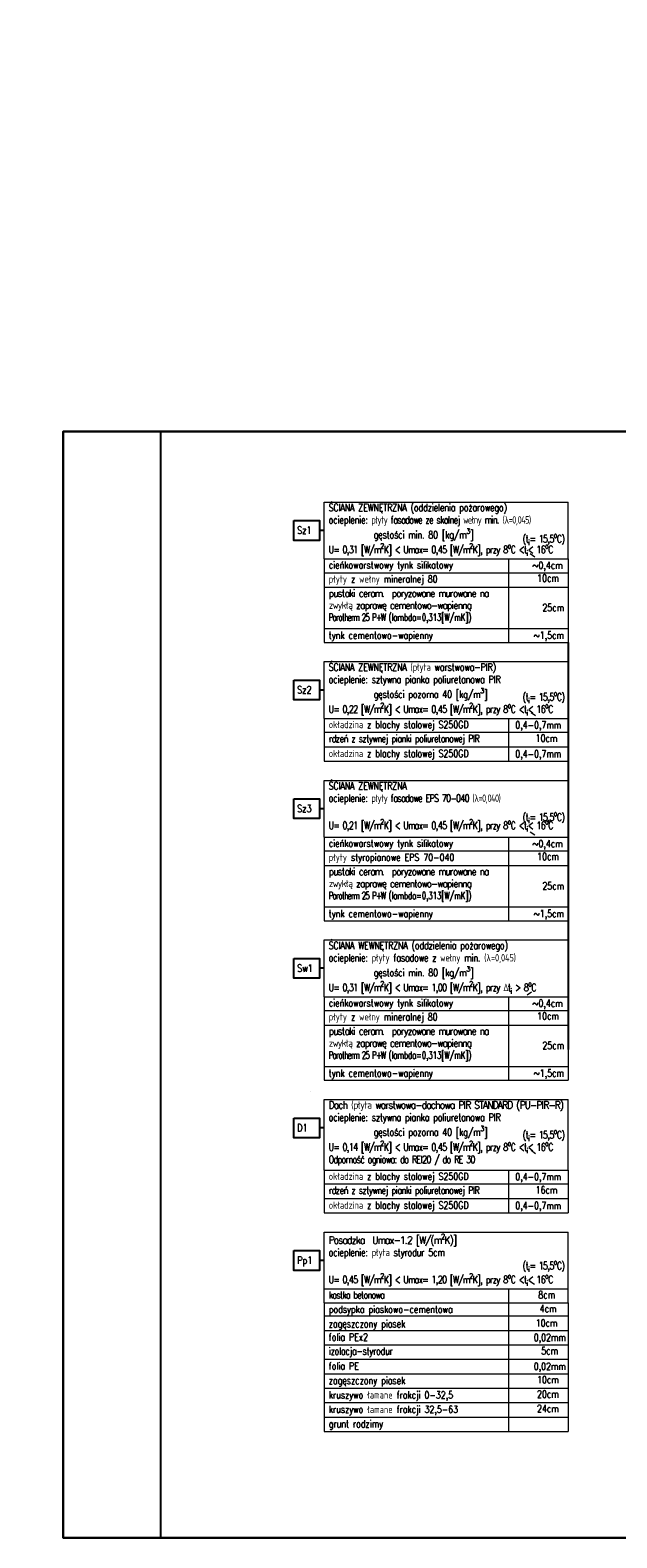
# Model space of a CAD drawing. Header units: millimetres. Extents: x 22865 to 60762, y -18816 to 15611.
# Tile 71 of 256: x 26927 to 28434, y 1486 to 5356. Entities that reach past the tile are written whole.
import ezdxf

# ---------------------------------------------------------------- set-up
doc = ezdxf.new("R2010")
doc.units = ezdxf.units.MM
doc.linetypes.add('2_EGBS', pattern=[0])
for name, color, linetype in [('bramy przemyslowe', 5, 'Continuous'), ('OPISY', 6, 'Continuous'), ('RAMLA', 2, 'Continuous'), ('WYMIARY', 6, 'Continuous')]:
    doc.layers.add(name, color=color, linetype=linetype)
doc.layers.add('CIENKA', color=1, linetype='Continuous', lineweight=13)
doc.layers.add('EGBE_L_3', color=7, linetype='2_EGBS', lineweight=18)
doc.styles.add('1-50', font='simplex.shx', dxfattribs={"width": 0.8, "height": 12})
doc.styles.add('CONVERTER_11', font='txt.shx', dxfattribs={"width": 0.9})
doc.styles.add('CONVERTER_14', font='txt.shx', dxfattribs={"width": 0.9})
doc.dimstyles.new('ME10_DIM_10', dxfattribs={"dimtxt": 62.5, "dimasz": 62.5, "dimexe": 50, "dimexo": 0, "dimgap": 37.5, "dimtad": 1, "dimdsep": 46, "dimtxsty": 'CONVERTER_11', "dimsah": 1, "dimcen": 0.09, "dimclrd": 2, "dimclre": 2, "dimclrt": 3, "dimadec": 0, "dimazin": 0, "dimtfac": 1, "dimtdec": 4, "dimtix": 1, "dimtmove": 0, "dimatfit": 3, "dimfxl": 0, "dimtolj": 1, "dimtzin": 0, "dimarcsym": 0})
doc.dimstyles.new('ME10_DIM_11', dxfattribs={"dimtxt": 62.5, "dimasz": 62.5, "dimexe": 50, "dimexo": 0, "dimgap": 37.5, "dimtad": 1, "dimdsep": 46, "dimtxsty": 'CONVERTER_11', "dimsah": 1, "dimcen": 0.09, "dimclrd": 2, "dimclre": 2, "dimclrt": 3, "dimadec": 0, "dimazin": 0, "dimtfac": 1, "dimtdec": 4, "dimtix": 1, "dimtmove": 0, "dimatfit": 3, "dimfxl": 0, "dimtolj": 1, "dimtzin": 0, "dimarcsym": 0})
doc.dimstyles.new('ME10_DIM_12', dxfattribs={"dimtxt": 62.5, "dimasz": 62.5, "dimexe": 50, "dimexo": 0, "dimgap": 37.5, "dimtad": 1, "dimdsep": 46, "dimtxsty": 'CONVERTER_11', "dimsah": 1, "dimcen": 0.09, "dimclrd": 2, "dimclre": 2, "dimclrt": 3, "dimadec": 0, "dimazin": 0, "dimtfac": 1, "dimtdec": 4, "dimtix": 1, "dimtmove": 0, "dimatfit": 3, "dimfxl": 0, "dimtolj": 1, "dimtzin": 0, "dimarcsym": 0})

# ---------------------------------------------------------------- blocks, each defined once
blk = doc.blocks.new('*D1090')
at = {"color": 2, "lineweight": -2}
for p, q in [((1608, 782), (1608, 653)), ((1733, 822), (1733, 653)), ((1621, 663), (1721, 663))]:
    blk.add_line(p, q, dxfattribs=at)
at = {"color": 2}
for points in [[(1621, 665), (1621, 660), (1608, 663)], [(1721, 660), (1721, 665), (1733, 663)]]:
    blk.add_solid(points, dxfattribs=at)
at = {"color": 3, "insert": (1671, 676), "char_height": 12.5, "attachment_point": 5, "style": 'CONVERTER_14'}
blk.add_mtext('\\A1;SA', dxfattribs=at)
blk = doc.blocks.new('*D1091')
at = {"color": 2, "lineweight": -2}
for p, q in [((1649, 885), (1649, 693)), ((1733, 822), (1733, 693)), ((1662, 703), (1721, 703))]:
    blk.add_line(p, q, dxfattribs=at)
at = {"color": 2}
for points in [[(1662, 705), (1662, 700), (1649, 703)], [(1721, 700), (1721, 705), (1733, 703)]]:
    blk.add_solid(points, dxfattribs=at)
at = {"color": 3, "insert": (1691, 716), "char_height": 12.5, "attachment_point": 5, "style": 'CONVERTER_14'}
blk.add_mtext('\\A1;84', dxfattribs=at)
blk = doc.blocks.new('*D1092')
at = {"color": 2, "lineweight": -2}
for p, q in [((1679, 831), (1679, 733)), ((1733, 822), (1733, 733)), ((1692, 743), (1721, 743))]:
    blk.add_line(p, q, dxfattribs=at)
at = {"color": 2}
for points in [[(1692, 745), (1692, 740), (1679, 743)], [(1721, 740), (1721, 745), (1733, 743)]]:
    blk.add_solid(points, dxfattribs=at)
at = {"color": 3, "insert": (1706, 756), "char_height": 12.5, "attachment_point": 5, "style": 'CONVERTER_14'}
blk.add_mtext('\\A1;54', dxfattribs=at)
blk = doc.blocks.new('brama przekroj poziomy')
dim = blk.add_linear_dim(base=(1733.382, 662.504), p1=(1608.382, 781.508), p2=(1733.382, 821.508), text='SA', dimstyle='ME10_DIM_10', override={"dimpost": 'BW=<>'})
dim.commit()
dim.dimension.update_dxf_attribs({"geometry": '*D1090', "text_midpoint": (1670.882, 676.254), "text_rotation": 0.0001389})
for base, p1, dimstyle, override, picture, middle in [((1733.382, 702.504), (1649.382, 885.008), 'ME10_DIM_11', {"dimpost": 'FL=<>'}, '*D1091', (1691.382, 716.254)), ((1733.382, 742.504), (1679.382, 830.983), 'ME10_DIM_12', {"dimpost": 'FT=<>'}, '*D1092', (1706.382, 756.254))]:
    dim = blk.add_linear_dim(base=base, p1=p1, p2=(1733.382, 821.508), dimstyle=dimstyle, override=override)
    dim.commit()
    dim.dimension.update_dxf_attribs({"geometry": picture, "text_midpoint": middle, "text_rotation": 0.0001389})

msp = doc.modelspace()

# ---------------------------------------------------------------- linework, layer by layer
at = {"layer": 'bramy przemyslowe', "color": 3, "ltscale": 0.2}
msp.add_lwpolyline([(32092.41, 4326.45), (27011.58, 4326.45), (27011.58, 1486.45), (32092.41, 1486.45)], close=True, dxfattribs=at)
at = {"layer": 'CIENKA', "color": 2, "ltscale": 0.15}
for p, q in [((27682.08, 3999.35), (27682.08, 4145.13)), ((27682.08, 4145.13), (28309.42, 4145.13)), ((28309.42, 3999.35), (28309.42, 4145.13)), ((27682.08, 3999.35), (27682.08, 3784.79)), ((27682.08, 3999.35), (28309.42, 3999.35)), ((28156.27, 3999.35), (28156.27, 3784.79)), ((28223.27, 4004.08), (28211.64, 4012.22)), ((28309.42, 3999.35), (28309.42, 3784.79)), ((27682.08, 3784.79), (28309.42, 3784.79)), ((27682.08, 3589.75), (27682.08, 3735.53)), ((27682.08, 3735.53), (28309.42, 3735.53)), ((28309.42, 3589.75), (28309.42, 3735.53)), ((28225.45, 3596.19), (28213.82, 3604.33)), ((27682.08, 3589.75), (27682.08, 3480.04)), ((27682.08, 3589.75), (28309.42, 3589.75)), ((28156.27, 3589.75), (28156.27, 3480.04)), ((28309.42, 3589.75), (28309.42, 3480.04)), ((27682.08, 3480.04), (28309.42, 3480.04)), ((27682.08, 3285), (27682.08, 3430.78)), ((27682.08, 3430.78), (28309.42, 3430.78)), ((28309.42, 3285), (28309.42, 3430.78)), ((28223.27, 3289.73), (28211.64, 3297.87)), ((27682.08, 3285), (27682.08, 3070.44)), ((27682.08, 3285), (28309.42, 3285)), ((28156.27, 3285), (28156.27, 3070.44)), ((28309.42, 3285), (28309.42, 3070.44)), ((27682.08, 3070.44), (28309.42, 3070.44)), ((27682.08, 2875.4), (27682.08, 3021.18)), ((27682.08, 3021.18), (28309.42, 3021.18)), ((28309.42, 2875.4), (28309.42, 3021.18)), ((27682.08, 2875.4), (27682.08, 2660.84)), ((27682.08, 2875.4), (28309.42, 2875.4)), ((28156.27, 2875.4), (28156.27, 2660.84)), ((28203.65, 2880.12), (28215.28, 2888.27)), ((28309.42, 2875.4), (28309.42, 2660.84)), ((27682.08, 2660.84), (28309.42, 2660.84)), ((27682.08, 2430.31), (27682.08, 2611.58)), ((27682.08, 2611.58), (28309.42, 2611.58)), ((28309.42, 2430.31), (28309.42, 2611.58)), ((28225.45, 2472.23), (28213.82, 2480.38)), ((27682.08, 2430.31), (27682.08, 2320.6)), ((27682.08, 2430.31), (28309.42, 2430.31)), ((28156.27, 2430.31), (28156.27, 2320.6)), ((28309.42, 2430.31), (28309.42, 2320.6)), ((27682.08, 2320.6), (28309.42, 2320.6)), ((27682.08, 2090.07), (27682.08, 2271.34)), ((27682.08, 2271.34), (28309.42, 2271.34)), ((27682.08, 2271.34), (28309.42, 2271.34)), ((28309.42, 2090.07), (28309.42, 2271.34)), ((28222.64, 2136.39), (28211.01, 2144.54)), ((27682.08, 2125.56), (28309.42, 2125.56)), ((27682.08, 2090.07), (27682.08, 1759.34)), ((28156.27, 2125.56), (28156.27, 1759.34)), ((28309.42, 2090.07), (28309.42, 1759.34)), ((27682.08, 1759.34), (28309.42, 1759.34))]:
    msp.add_line(p, q, dxfattribs=at)
at = {"layer": 'CIENKA', "color": 1, "ltscale": 0.15}
for p, q in [((27682.08, 3999.35), (28309.42, 3999.35)), ((27682.08, 3963.86), (28309.42, 3963.86)), ((27682.08, 3963.86), (28309.42, 3963.86)), ((27682.08, 3926.75), (28309.42, 3926.75)), ((27682.08, 3820.28), (28309.42, 3820.28)), ((27682.08, 3820.28), (28309.42, 3820.28)), ((27682.08, 3784.79), (28309.42, 3784.79)), ((27682.08, 3589.75), (28309.42, 3589.75)), ((27682.08, 3554.26), (28309.42, 3554.26)), ((27682.08, 3554.26), (28309.42, 3554.26)), ((27682.08, 3517.15), (28309.42, 3517.15)), ((27682.08, 3285), (28309.42, 3285)), ((27682.08, 3249.51), (28309.42, 3249.51)), ((27682.08, 3249.51), (28309.42, 3249.51)), ((27682.08, 3212.4), (28309.42, 3212.4)), ((27682.08, 3105.93), (28309.42, 3105.93)), ((27682.08, 3105.93), (28309.42, 3105.93)), ((27682.08, 3070.44), (28309.42, 3070.44)), ((27682.08, 2875.4), (28309.42, 2875.4)), ((27682.08, 2839.91), (28309.42, 2839.91)), ((27682.08, 2839.91), (28309.42, 2839.91)), ((27682.08, 2802.8), (28309.42, 2802.8)), ((27682.08, 2696.33), (28309.42, 2696.33)), ((27682.08, 2696.33), (28309.42, 2696.33)), ((27682.08, 2660.84), (28309.42, 2660.84)), ((27682.08, 2430.31), (28309.42, 2430.31)), ((27682.08, 2394.82), (28309.42, 2394.82)), ((27682.08, 2394.82), (28309.42, 2394.82)), ((27682.08, 2357.71), (28309.42, 2357.71)), ((27682.08, 2090.07), (28309.42, 2090.07)), ((27682.08, 2056.2), (28309.42, 2056.2)), ((27682.08, 2019.09), (28309.42, 2019.09)), ((27682.08, 2019.09), (28309.42, 2019.09)), ((27682.08, 1981.98), (28309.42, 1981.98)), ((27682.08, 1944.87), (28309.42, 1944.87)), ((27682.08, 1944.87), (28309.42, 1944.87)), ((27682.08, 1907.77), (28309.42, 1907.77)), ((27682.08, 1870.66), (28309.42, 1870.66)), ((27682.08, 1833.55), (28309.42, 1833.55)), ((27682.08, 1796.44), (28309.42, 1796.44))]:
    msp.add_line(p, q, dxfattribs=at)
at = {"layer": 'EGBE_L_3', "linetype": '2_EGBS'}
msp.add_line((27646.33, 2631.52), (27646.48, 2631.52), dxfattribs=at)
at = {"layer": 'OPISY', "color": 3, "linetype": 'Continuous'}
for p, q in [((27682.08, 4072.24), (27670.08, 4072.24)), ((27682.08, 3662.64), (27670.08, 3662.64)), ((27682.08, 3357.89), (27670.08, 3357.89)), ((27682.08, 2948.29), (27670.08, 2948.29)), ((27682.08, 2538.69), (27670.08, 2538.69)), ((27682.08, 2198.45), (27670.08, 2198.45))]:
    msp.add_line(p, q, dxfattribs=at)
for points in [[(27604.13, 4097.62), (27670.08, 4097.62), (27670.08, 4046.85), (27604.13, 4046.85)], [(27604.13, 3688.02), (27670.08, 3688.02), (27670.08, 3637.25), (27604.13, 3637.25)], [(27604.13, 3383.27), (27670.08, 3383.27), (27670.08, 3332.5), (27604.13, 3332.5)], [(27604.13, 2973.67), (27670.08, 2973.67), (27670.08, 2922.9), (27604.13, 2922.9)], [(27604.13, 2564.07), (27670.08, 2564.07), (27670.08, 2513.3), (27604.13, 2513.3)], [(27604.13, 2223.83), (27670.08, 2223.83), (27670.08, 2173.06), (27604.13, 2173.06)]]:
    msp.add_lwpolyline(points, close=True, dxfattribs=at)
at = {"layer": 'RAMLA', "color": 2}
msp.add_line((27261.58, 4326.45), (27261.58, 1486.45), dxfattribs=at)
msp.add_lwpolyline([(27011.58, 4326.45), (32092.41, 4326.45), (32092.41, 1486.45), (27011.58, 1486.45)], close=True, dxfattribs=at)
at = {"layer": 'WYMIARY', "color": 3}
msp.add_line((28309.42, 3784.79), (28309.42, 2739.64), dxfattribs=at)

# ---------------------------------------------------------------- block references
at = {"xscale": -0.1, "yscale": 0.1, "zscale": 0.1}
for p in [(36140.05, 5267.91), (36767.55, 5267.91), (37912.55, 5267.91)]:
    msp.add_blockref('brama przekroj poziomy', p, dxfattribs=at)

# ---------------------------------------------------------------- texts
at = {"layer": 'CIENKA', "color": 2, "ltscale": 0.15, "char_height": 19, "width": 927.0077, "attachment_point": 1, "style": '1-50'}
for s, insert in [('\\A1;{\\T0.95;\\Fsimplex8|c238;ŚCIANA ZEWNĘTRZNA (oddzielenia pożarowego)\\Pocieplenie:\\T0.85; płyty fasadowe ze skalnej wełny min. \\Fsimplex.shx|c238;(λ=0,045)\\P\\T0.95;\\Fsimplex8|c238;\\H1.000001x;^I    gęstości min. 80 [kg/m\\H0.999999x;{\\H0.7x;\\S3^ ;}\\H1.000001x;] \\P\\T0.8;U= 0,31 [W/m\\H0.999999x;{\\H0.700001x;\\S2^ ;}\\H1.000001x;K] < Umax= 0,45 [W/m\\H0.999999x;{\\H0.700001x;\\S2^ ;}\\H1.000001x;K], przy 8\\H0.999999x;{\\H0.7x;\\So^ ;}C <t{\\H0.7x;\\S^ i;}< 16{\\H0.7x;\\So^ ;}C}', (27693.8, 4140.59)), ('\\A1;{\\T0.8;\\Fsimplex8|c238; (t{\\H0.7x;\\S^ i;}= 15,5{\\H0.7x;\\So^ ;}C)}', (28183.26, 4066.75)), ('\\A1;{\\T0.95;\\Fsimplex8|c238;ŚCIANA ZEWNĘTRZNA (płyta warstwowa-PIR)\\Pocieplenie: sztywna pianka poliuretanowa PIR\\P\\H1.000001x;^I    gęstości pozorna 40 [kg/m\\H0.999999x;{\\H0.7x;\\S3^ ;}\\H1.000001x;] \\P\\T0.8;U= 0,22 [W/m\\H0.999999x;{\\H0.700001x;\\S2^ ;}\\H1.000001x;K] < Umax= 0,45 [W/m\\H0.999999x;{\\H0.700001x;\\S2^ ;}\\H1.000001x;K], przy 8\\H0.999999x;{\\H0.7x;\\So^ ;}C <t{\\H0.7x;\\S^ i;}< 16{\\H0.7x;\\So^ ;}C}', (27693.8, 3730.99)), ('\\A1;{\\T0.8;\\Fsimplex8|c238; (t{\\H0.7x;\\S^ i;}= 15,5{\\H0.7x;\\So^ ;}C)}', (28183.26, 3660.75)), ('\\A1;{\\T0.95;\\Fsimplex8|c238;ŚCIANA ZEWNĘTRZNA \\Pocieplenie:\\T0.85; płyty fasadowe EPS 70-040 \\Fsimplex.shx|c238;(λ=0,040)\\P\\T0.95;\\Fsimplex8|c238;\\H1.000001x;^I    \\P\\T0.8;U= 0,21 [W/m\\H0.999999x;{\\H0.700001x;\\S2^ ;}\\H1.000001x;K] < Umax= 0,45 [W/m\\H0.999999x;{\\H0.700001x;\\S2^ ;}\\H1.000001x;K], przy 8\\H0.999999x;{\\H0.7x;\\So^ ;}C <t{\\H0.7x;\\S^ i;}< 16{\\H0.7x;\\So^ ;}C}', (27693.8, 3426.24)), ('\\A1;{\\T0.8;\\Fsimplex8|c238; (t{\\H0.7x;\\S^ i;}= 15,5{\\H0.7x;\\So^ ;}C)}', (28183.26, 3352.4)), ('\\A1;{\\T0.95;\\Fsimplex8|c238;ŚCIANA WEWNĘTRZNA (oddzielenia pożarowego)\\Pocieplenie: płyty fasadowe z wełny min. \\Fsimplex.shx|c238;(λ=0,045)\\P\\Fsimplex8|c238;\\H1.000001x;^I    gęstości min. 80 [kg/m\\H0.999999x;{\\H0.7x;\\S3^ ;}\\H1.000001x;] \\P\\T0.8;U= 0,31 [W/m\\H0.999999x;{\\H0.700001x;\\S2^ ;}\\H1.000001x;K] < Umax= 1,00 [W/m\\H0.999999x;{\\H0.700001x;\\S2^ ;}\\H1.000001x;K], przy \\FISOCPEUR|c0;\\H0.999999x;Δ\\Fsimplex8|c238;t{\\H0.7x;\\S^ i;} > 8{\\H0.7x;\\So^ ;}C}', (27693.8, 3016.64)), ('\\A1;{\\T0.75;\\W0.9;\\Fsimplex8|c238;Dach (płyta warstwowa-dachowa PIR STANDARD (PU-PIR-R)\\P\\T0.95;\\W0.8;ocieplenie: sztywna pianka poliuretanowa PIR\\P\\H1.000001x;^I    gęstości pozorna 40 [kg/m\\H0.999999x;{\\H0.7x;\\S3^ ;}\\H1.000001x;] \\P\\T0.8;U= 0,14 [W/m\\H0.999999x;{\\H0.700001x;\\S2^ ;}\\H1.000001x;K] < Umax= 0,45 [W/m\\H0.999999x;{\\H0.700001x;\\S2^ ;}\\H1.000001x;K], przy 8\\H0.999999x;{\\H0.7x;\\So^ ;}C <t{\\H0.7x;\\S^ i;}< 16{\\H0.7x;\\So^ ;}C\\POdporność ogniowa: do REI20 / do RE 30}', (27693.8, 2607.04)), ('\\A1;{\\T0.8;\\Fsimplex8|c238; (t{\\H0.7x;\\S^ i;}= 15,5{\\H0.7x;\\So^ ;}C)}', (28183.26, 2536.8)), ('\\A1;{\\T0.8;\\W0.9;\\Fsimplex8|c238;Posadzka  Umax-1.2 [W/(m{\\H0.7x;\\S2^ ;}K)]\\P\\T0.95;\\W0.8;ocieplenie: płyta styrodur 5cm\\P\\P\\T0.8;\\H1.000001x;U= 0,45 [W/m\\H0.999999x;{\\H0.700001x;\\S2^ ;}\\H1.000001x;K] < Umax= 1,20 [W/m\\H0.999999x;{\\H0.700001x;\\S2^ ;}\\H1.000001x;K], przy 8\\H0.999999x;{\\H0.7x;\\So^ ;}C <t{\\H0.7x;\\S^ i;}< 16{\\H0.7x;\\So^ ;}C}', (27693.8, 2266.8)), ('\\A1;{\\T0.8;\\Fsimplex8|c238; (t{\\H0.7x;\\S^ i;}= 15,5{\\H0.7x;\\So^ ;}C)}', (28183.26, 2200.96))]:
    msp.add_mtext(s, dxfattribs=dict(at, insert=insert))
at = {"layer": 'OPISY', "color": 3, "linetype": 'Continuous', "char_height": 19, "width": 655.4139, "attachment_point": 1, "style": '1-50'}
for s, insert in [('{\\Fsimplex,bigfont|c238;Sz1}', (27613.07, 4082.3)), ('{\\Fsimplex,bigfont|c238;Sz2}', (27613.07, 3672.7)), ('{\\Fsimplex,bigfont|c238;Sz3}', (27613.07, 3367.95)), ('{\\Fsimplex,bigfont|c238;Sw1}', (27613.07, 2958.35)), ('{\\Fsimplex,bigfont|c238;D1}', (27613.07, 2548.75)), ('{\\Fsimplex,bigfont|c238;Pp1}', (27613.07, 2208.51))]:
    msp.add_mtext(s, dxfattribs=dict(at, insert=insert))
at = {"layer": 'WYMIARY', "color": 1, "ltscale": 0.075, "char_height": 18.5, "attachment_point": 1, "style": '1-50'}
for s, insert, width in [('{\\Fsimplex,bigfont|c238;cieńkowarstwowy tynk silikatowy}', (27694.22, 3992.83), 706.4568), ('~0,4cm', (28217.84, 3991.9), 432.8927), ('{\\Fsimplex8|c238;płyty z wełny mineralnej 80}', (27694.22, 3956.94), 706.4568), ('     10cm', (28178.92, 3959.02), 432.8927), ('{\\T0.8;\\W0.9;\\Fsimplex8|c238;pustaki ceram.  poryzowane murowane na\\T0.85; \\Pzwykłą zaprawę cementowo-wapienną  \\P\\W0.7;Porotherm 25 P+W\\T1; (lambda=0,313[W/mK])}', (27694.22, 3920.36), 706.4568), ('{\\Fsimplex,bigfont|c238;25}cm', (28243.08, 3883.51), 432.8927), ('{\\Fsimplex,bigfont|c238;tynk cementowo-wapienny}', (27694.22, 3812.53), 706.4568), ('{\\Fsimplex,bigfont|c238;~1,5}cm', (28221.1, 3812.53), 432.8927), ('{\\FSIMPLEX8.SHX|c226;okładzina z blachy stalowej S250GD}', (27694.22, 3583.23), 706.4568), ('0,4-0,7mm', (28173.41, 3582.3), 432.8927), ('{\\T0.9;\\Fsimplex8|c238;rdzeń z sztywnej pianki poliuretanowej PIR}', (27694.22, 3547.34), 706.4568), ('      10cm', (28164.77, 3548.17), 432.8927), ('{\\FSIMPLEX8.SHX|c226;okładzina z blachy stalowej S250GD}', (27694.22, 3509.02), 706.4568), ('0,4-0,7mm', (28173.41, 3508.08), 432.8927), ('{\\Fsimplex,bigfont|c238;cieńkowarstwowy tynk silikatowy}', (27694.22, 3278.48), 706.4568), ('~0,4cm', (28217.84, 3277.55), 432.8927), ('{\\Fsimplex8|c238;płyty styropianowe EPS 70-040}', (27694.22, 3242.59), 706.4568), ('     10cm', (28178.92, 3244.67), 432.8927), ('{\\T0.8;\\W0.9;\\Fsimplex8|c238;pustaki ceram.  poryzowane murowane na\\T0.85; \\Pzwykłą zaprawę cementowo-wapienną  \\P\\W0.7;Porotherm 25 P+W\\T1; (lambda=0,313[W/mK])}', (27694.22, 3206.01), 706.4568), ('{\\Fsimplex,bigfont|c238;25}cm', (28243.08, 3169.16), 432.8927), ('{\\Fsimplex,bigfont|c238;tynk cementowo-wapienny}', (27694.22, 3098.18), 706.4568), ('{\\Fsimplex,bigfont|c238;~1,5}cm', (28221.1, 3098.18), 432.8927), ('{\\Fsimplex,bigfont|c238;cieńkowarstwowy tynk silikatowy}', (27694.22, 2868.88), 706.4568), ('~0,4cm', (28217.84, 2867.95), 432.8927), ('{\\Fsimplex8|c238;płyty z wełny mineralnej 80}', (27694.22, 2832.99), 706.4568), ('     10cm', (28178.92, 2835.07), 432.8927), ('{\\T0.8;\\W0.9;\\Fsimplex8|c238;pustaki ceram.  poryzowane murowane na\\T0.85; \\Pzwykłą zaprawę cementowo-wapienną  \\P\\W0.7;Porotherm 25 P+W\\T1; (lambda=0,313[W/mK])}', (27694.22, 2796.41), 706.4568), ('{\\Fsimplex,bigfont|c238;25}cm', (28243.08, 2759.56), 432.8927), ('{\\Fsimplex,bigfont|c238;tynk cementowo-wapienny}', (27694.22, 2688.58), 706.4568), ('{\\Fsimplex,bigfont|c238;~1,5}cm', (28221.1, 2688.58), 432.8927), ('{\\FSIMPLEX8.SHX|c226;okładzina z blachy stalowej S250GD}', (27694.22, 2423.79), 706.4568), ('0,4-0,7mm', (28173.41, 2422.86), 432.8927), ('{\\T0.9;\\Fsimplex8|c238;rdzeń z sztywnej pianki poliuretanowej PIR}', (27694.22, 2387.9), 706.4568), ('      16cm', (28164.77, 2388.73), 432.8927), ('{\\FSIMPLEX8.SHX|c226;okładzina z blachy stalowej S250GD}', (27694.22, 2349.58), 706.4568), ('0,4-0,7mm', (28173.41, 2348.64), 432.8927), ('\\A1;{\\T0.8;\\FSIMPLEX8.SHX|c226;kostka betonowa }', (27694.22, 2119.04), 706.4568), ('      8cm', (28171.76, 2119.47), 432.8927), ('{\\FSIMPLEX8.SHX|c226;podsypka piaskowo-cementowa}', (27694.22, 2082.25), 706.4568), ('     4cm', (28185.5, 2084.3), 432.8927), ('{\\FSIMPLEX8.SHX|c226;folia PEx2}', (27694.22, 2010.96), 706.4568), ('{\\FSIMPLEX8.SHX|c226;zagęszczony piasek}', (27694.22, 2045.15), 706.4568), ('     10cm', (28175.11, 2047.19), 432.8927), ('{\\T0.95;\\Fsimplex8|c238;izolacja-styrodur}', (27694.22, 1975.06), 706.4568), ('     5cm', (28189.49, 1975.9), 432.8927), ('0,02mm', (28220.8, 2010.02), 432.8927), ('{\\FSIMPLEX8.SHX|c226;folia PE}', (27694.22, 1936.74), 706.4568), ('0,02mm', (28220.8, 1935.81), 432.8927), ('{\\FSIMPLEX8.SHX|c226;zagęszczony piasek}', (27694.22, 1899.64), 706.4568), ('     10cm', (28178.51, 1901.68), 432.8927), ('{\\FSIMPLEX8.SHX|c226;kruszywo łamane frakcji 0-32,5}', (27694.22, 1862.53), 706.4568), ('     20cm', (28178.51, 1864.58), 432.8927), ('{\\FSIMPLEX8.SHX|c226;kruszywo łamane frakcji 32,5-63}', (27694.22, 1825.42), 706.4568), ('     24cm', (28178.51, 1827.47), 432.8927), ('{\\FSIMPLEX8.SHX|c226;grunt rodzimy}', (27694.22, 1788.31), 706.4568)]:
    msp.add_mtext(s, dxfattribs=dict(at, insert=insert, width=width))

doc.saveas('drawing.dxf')
